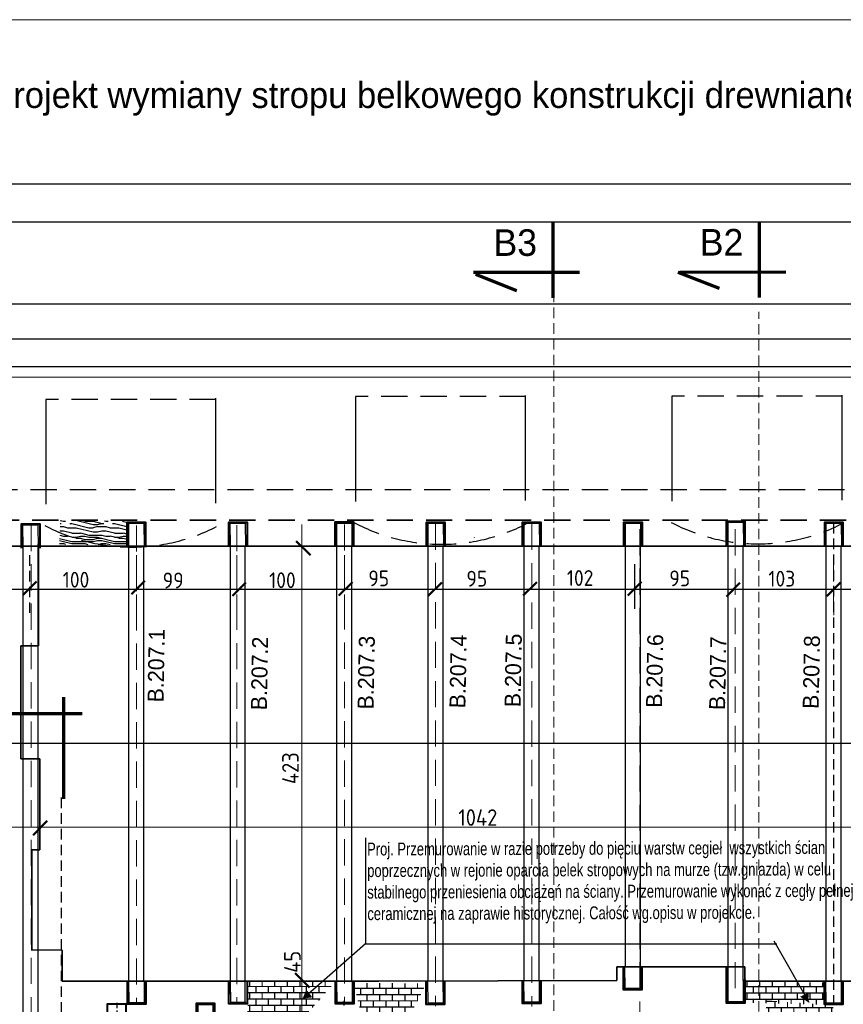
# Model space of a CAD drawing. Header units: millimetres. Extents: x 5545 to 136433, y -146986 to -36607.
# Tile 119 of 159: x 36951 to 37748, y -50291 to -49338. Entities that reach past the tile are written whole.
import ezdxf

# ---------------------------------------------------------------- set-up
doc = ezdxf.new("R2010")
doc.units = ezdxf.units.MM
doc.header["$LTSCALE"] = 8
doc.linetypes.add('VERDECKT', pattern=[9.525, 6.35, -3.175])
for name, color, linetype in [('5 WYMIAROWANIE', 253, 'Continuous'), ('Arc_opisy', 18, 'Continuous'), ('WYMIARY', 9, 'Continuous')]:
    doc.layers.add(name, color=color, linetype=linetype)
doc.layers.add('cegły_Nr_Pióra__61', color=7, linetype='Continuous', lineweight=20, true_color=0x6a6a6a)
doc.layers.add('GRUBA', color=74, linetype='Continuous', lineweight=50)
doc.layers.add('Standard', color=7, linetype='Continuous', lineweight=25)
doc.styles.add('BIKTG', font='BIKROMSW.SHX')
doc.styles.add('c20', font='simplex.shx', dxfattribs={"width": 0.7})
doc.styles.add('ISOCP', font='ISOCP.SHX')
doc.styles.add('TXT50', font='bikroms.shx', dxfattribs={"width": 0.75, "height": 10})
doc.dimstyles.new('Kopia c20_50.1', dxfattribs={"dimscale": 0.5, "dimtxt": 30, "dimasz": 20, "dimexe": 1.25, "dimexo": 0.625, "dimgap": 6, "dimtad": 1, "dimdec": 1, "dimrnd": 0.5, "dimtxsty": 'c20', "dimblk": 'ARCHTICK', "dimcen": 0, "dimse1": 1, "dimse2": 1, "dimclrt": 256, "dimadec": 0, "dimazin": 0, "dimtfac": 1, "dimtdec": 1, "dimtix": 1, "dimtmove": 1, "dimatfit": 3, "dimldrblk": 'ARCHTICK', "dimfxl": 1, "dimtfill": 1, "dimtfillclr": 2, "dimarcsym": 0})

# ---------------------------------------------------------------- blocks, each defined once
blk = doc.blocks.new('G$C3F39E6CC')
at = {"layer": 'Standard', "color": 28, "lineweight": 25, "ltscale": 2}
blk.add_line((2.68, 21.34), (2899.57, 21.34), dxfattribs=at)
blk = doc.blocks.new('_ArchTick')
at = {"color": 0, "linetype": 'ByBlock', "const_width": 0.15}
blk.add_lwpolyline([(-0.5, -0.5), (0.5, 0.5)], dxfattribs=at)
blk = doc.blocks.new('*D19728')
at = {"layer": 'Arc_opisy', "color": 0, "linetype": 'ByBlock', "lineweight": -2, "ltscale": 0.2}
blk.add_line((35430.63, -50037.89), (38053.78, -50037.89), dxfattribs=at)
at = {"layer": 'Defpoints', "color": 0}
for p in [(35430.63, -49822.75), (38053.78, -49822.53), (38053.78, -50037.89)]:
    blk.add_point(p, dxfattribs=at)
at = {"layer": 'Arc_opisy', "color": 0, "linetype": 'ByBlock', "lineweight": -2, "xscale": 10, "yscale": 10, "zscale": 10, "rotation": 180}
blk.add_blockref('_ArchTick', (35430.63, -50037.89), dxfattribs=at)
at = {"layer": 'Arc_opisy', "color": 0, "linetype": 'ByBlock', "lineweight": -2, "xscale": 10, "yscale": 10, "zscale": 10}
blk.add_blockref('_ArchTick', (38053.78, -50037.89), dxfattribs=at)
at = {"layer": 'Arc_opisy', "lineweight": 25, "ltscale": 0.1, "insert": (36706.13, -50025.61), "char_height": 15, "attachment_point": 5, "style": 'c20', "bg_fill": 3, "box_fill_scale": 1.1, "bg_fill_color": 256, "bg_fill_true_color": 13158600, "bg_fill_transparency": 0}
blk.add_mtext('2623', dxfattribs=at)
blk = doc.blocks.new('G$C2D5568B3')
at = {"layer": '5 WYMIAROWANIE', "lineweight": 15}
blk.add_hatch(color=7, dxfattribs=at).paths.add_polyline_path([(4.67, 8.25), (0, 0), (9.48, 0.08)])
blk = doc.blocks.new('G$CB5EE3834')
at = {"layer": 'Arc_opisy', "lineweight": 25, "ltscale": 0.2}
blk.add_blockref('G$C2D5568B3', (0, 0), dxfattribs=at)
blk = doc.blocks.new('G$C1A704194')
at = {"layer": 'Arc_opisy', "lineweight": 25, "ltscale": 0.2, "rotation": 43.91907581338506}
blk.add_blockref('G$CB5EE3834', (2.36, 0), dxfattribs=at)
blk = doc.blocks.new('G$C8C1C8AAF')
at = {"layer": 'Arc_opisy', "color": 170, "lineweight": 20, "ltscale": 0.5}
blk.add_line((0, 2926.26), (4156.38, 2926.26), dxfattribs=at)
blk = doc.blocks.new('G$C1C2C7789')
at = {"layer": 'Arc_opisy', "lineweight": 25, "ltscale": 0.1}
blk.add_blockref('G$C8C1C8AAF', (0, 0), dxfattribs=at)
blk = doc.blocks.new('G$CFA82744B')
at = {"layer": 'Arc_opisy', "color": 1, "lineweight": 25, "ltscale": 0.1}
blk.add_blockref('G$C1C2C7789', (0, 0), dxfattribs=at)
blk = doc.blocks.new('G$C6FC5BDFB')
at = {"layer": 'Arc_opisy', "color": 250, "lineweight": 40, "ltscale": 0.5}
blk.add_lwpolyline([(0, 25.37), (17.18, 25.37), (17.18, 0), (0, 0)], close=True, dxfattribs=at)
at = {"layer": 'Arc_opisy', "color": 250, "lineweight": 25, "ltscale": 0.5}
blk.add_lwpolyline([(1.31, 25.28), (15.64, 25.28), (15.69, 1.25), (1.61, 1.16)], close=True, dxfattribs=at)
blk = doc.blocks.new('G$C073F9CCE')
at = {"layer": 'Arc_opisy', "color": 250, "lineweight": 25, "ltscale": 0.5}
blk.add_blockref('G$C6FC5BDFB', (0, 0), dxfattribs=at)
blk = doc.blocks.new('G$CDDD254CC')
at = {"layer": 'Arc_opisy', "color": 250, "lineweight": 25, "ltscale": 0.5, "rotation": 180}
blk.add_blockref('G$C073F9CCE', (17.18, 25.37), dxfattribs=at)

msp = doc.modelspace()

# ---------------------------------------------------------------- hatches: boundary and pattern name
at = {"layer": 'Standard', "lineweight": 20, "ltscale": 0.5}
h = msp.add_hatch(dxfattribs=at)
h.set_pattern_fill('AR-B816C', color=250, scale=0.03, style=0)
h.paths.add_polyline_path([(37217.862, -50312.382), (37256.114, -50269.039), (37172.375, -50268.491), (37170.98, -50312.438)])
h = msp.add_hatch(dxfattribs=at)
h.set_pattern_fill('AR-B816C', color=250, scale=0.03, style=0)
h.set_pattern_definition([(0, (481.297, -0.1586), (6.096, 6.096), [11.90625, -0.28575]), (0, (475.201, 0.127), (6.096, 6.096), [11.90625, -0.28575]), (90, (481.297, -0.1586), (-6.096, 6.096), [-6.38175, 5.81025]), (90, (481.0114, -0.1586), (-6.096, 6.096), [-6.38175, 5.81025])])
h.paths.add_polyline_path([(37730.172, -50291.039), (37731.153, -50269.851), (37653.672, -50268.65), (37653.167, -50289.348)])
h = msp.add_hatch(dxfattribs=at)
h.set_pattern_fill('AR-B816C', color=250, scale=0.03, style=0)
h.set_pattern_definition([(0, (101.515, -1.713), (6.096, 6.096), [11.90625, -0.28575]), (0, (95.419, -1.427), (6.096, 6.096), [11.90625, -0.28575]), (90, (101.515, -1.713), (-6.096, 6.096), [-6.38175, 5.81025]), (90, (101.229, -1.713), (-6.096, 6.096), [-6.38175, 5.81025])])
h.paths.add_polyline_path([(37319.583, -50319.348), (37344.125, -50270.751), (37273.89, -50270.204), (37284.666, -50314.15)])
h = msp.add_hatch(dxfattribs=at)
h.set_pattern_fill('AR-B816C', color=250, scale=0.03, style=0)
h.set_pattern_definition([(0, (483.8585, -20.523), (6.096, 6.096), [11.90625, -0.28575]), (0, (477.7625, -20.237), (6.096, 6.096), [11.90625, -0.28575]), (90, (483.8585, -20.523), (-6.096, 6.096), [-6.38175, 5.81025]), (90, (483.573, -20.523), (-6.096, 6.096), [-6.38175, 5.81025])])
h.paths.add_polyline_path([(37738.501, -50319.726), (37737.82, -50291.579), (37673.325, -50287.497), (37672.021, -50318.979)])

# ---------------------------------------------------------------- linework, layer by layer
at = {"color": 250, "linetype": 'ByBlock', "lineweight": 50}
for p, q in [((36977.639, -50113.303), (36963.87, -50127.071)), ((37231.166, -50274.523), (37217.398, -50260.755))]:
    msp.add_line(p, q, dxfattribs=at)
at = {"layer": 'Arc_opisy', "color": 250, "linetype": 'VERDECKT', "lineweight": 25, "ltscale": 0.2}
for p, q in [((36991.166, -50090.626), (36991.166, -50324.523)), ((37264.821, -50292.046), (37264.821, -50287.382))]:
    msp.add_line(p, q, dxfattribs=at)
at = {"layer": 'Arc_opisy', "color": 250, "lineweight": 25, "ltscale": 0.1}
for p, q in [((37285.391, -50129.624), (37285.391, -50232.425)), ((37680.623, -50229.489), (37714.228, -50288.794)), ((37285.391, -50232.425), (37224.522, -50285.854)), ((37284.376, -50232.425), (37683.212, -50232.425))]:
    msp.add_line(p, q, dxfattribs=at)
at = {"layer": 'Arc_opisy', "color": 250, "lineweight": 25, "ltscale": 0.5}
for p, q in [((37650.781, -50266.937), (37650.829, -50288.269)), ((37650.829, -50288.269), (37636.326, -50288.362))]:
    msp.add_line(p, q, dxfattribs=at)
at = {"layer": 'Arc_opisy', "color": 250, "linetype": 'VERDECKT', "lineweight": 25, "ltscale": 0.1}
msp.add_line((37044.76, -50289.342), (37044.76, -50569.708), dxfattribs=at)
at = {"layer": 'Arc_opisy', "color": 250, "lineweight": 40, "ltscale": 0.5}
for points in [[(37552.775, -50254.139), (37552.775, -50276.759), (37535.075, -50276.759), (37535.075, -50254.137)], [(37652.365, -50266.937), (37652.365, -50289.557), (37634.666, -50289.557), (37634.666, -50254.302)], [(37072.913, -50268), (37072.913, -50290.62), (37055.213, -50290.62), (37055.213, -50267.998)], [(37171.061, -50268.376), (37171.061, -50290.321), (37153.362, -50290.321), (37153.362, -50268.376)], [(37274.048, -50268.368), (37274.048, -50290.248), (37256.348, -50290.248), (37256.348, -50268.376)], [(37361.979, -50268.285), (37361.979, -50290.905), (37344.279, -50290.905), (37344.279, -50268.283)], [(37455.048, -50267.451), (37455.048, -50290.071), (37437.349, -50290.071), (37437.349, -50267.449)], [(37747.177, -50268.415), (37747.177, -50291.035), (37729.477, -50291.035), (37729.477, -50268.413)], [(37035.747, -50312.467), (37035.747, -50290.268), (37053.446, -50290.268), (37053.446, -50312.467)]]:
    msp.add_lwpolyline(points, dxfattribs=at)
at = {"layer": 'Arc_opisy', "color": 250, "lineweight": 25, "ltscale": 0.5}
for points in [[(37551.191, -50254.139), (37551.239, -50275.471), (37536.735, -50275.564), (37536.465, -50254.137)], [(37071.329, -50267.999), (37071.377, -50289.331), (37056.873, -50289.425), (37056.603, -50267.998)], [(37169.478, -50289.033), (37169.526, -50289.033), (37155.022, -50289.126), (37154.76, -50268.376)], [(37272.466, -50268.373), (37272.512, -50288.96), (37258.009, -50289.053), (37257.748, -50268.376)], [(37360.395, -50268.285), (37360.443, -50289.617), (37345.94, -50289.71), (37345.669, -50268.283)], [(37453.465, -50267.451), (37453.513, -50288.783), (37439.009, -50288.876), (37438.739, -50267.449)], [(37745.593, -50268.415), (37745.641, -50289.747), (37731.137, -50289.84), (37730.867, -50268.413)]]:
    msp.add_lwpolyline(points, dxfattribs=at)
at = {"layer": 'Standard', "color": 250, "lineweight": 25, "ltscale": 2}
for p, q in [((35249.243, -49533.198), (38233.041, -49533.198)), ((38242.836, -49612.976), (35257.787, -49612.976))]:
    msp.add_line(p, q, dxfattribs=at)
at = {"layer": 'Standard', "color": 250, "lineweight": 70}
for p, q in [((37467.038, -49606.957), (37467.038, -49533.345)), ((37666.595, -49606.655), (37666.595, -49533.042)), ((37492.54, -49582.38), (37389.968, -49582.553)), ((37587.611, -49581.952), (37627.532, -49597.627)), ((37692.097, -49582.078), (37589.525, -49582.25)), ((37391.718, -49584.145), (37431.639, -49599.82))]:
    msp.add_line(p, q, dxfattribs=at)
at = {"layer": 'Standard', "color": 250, "lineweight": 25}
for p, q in [((35279.674, -49646.465), (38218.701, -49646.465)), ((35279.674, -49646.465), (38218.701, -49646.465)), ((35306.791, -49673.382), (38217.995, -49673.382)), ((35306.791, -49673.382), (38217.995, -49673.382))]:
    msp.add_line(p, q, dxfattribs=at)
at = {"layer": 'Standard', "color": 250, "lineweight": 25, "ltscale": 0.5}
msp.add_line((36081.63, -49684.315), (38179.159, -49683.202), dxfattribs=at)
msp.add_line((36081.63, -49684.315), (38179.159, -49683.202), dxfattribs=at)
at = {"layer": 'Standard', "color": 250, "linetype": 'VERDECKT', "lineweight": 25, "ltscale": 0.5}
for p, q in [((37140.728, -49705.205), (36976.04, -49705.205)), ((37440.314, -49702.528), (37275.625, -49702.528)), ((37746.434, -49702.086), (37581.745, -49702.086)), ((38091.634, -49792.653), (35399.883, -49792.653))]:
    msp.add_line(p, q, dxfattribs=at)
at = {"layer": 'Standard', "color": 250, "lineweight": 35}
for p, q in [((36970.298, -50053.128), (36952.159, -50053.128)), ((36970.298, -50053.128), (36952.159, -50053.128)), ((36962.567, -50141.169), (36970.298, -50141.169)), ((36962.567, -50141.169), (36970.298, -50141.169)), ((36962.614, -50238.877), (36962.614, -50141.169)), ((36962.325, -50238.095), (36991.867, -50238.466)), ((36962.325, -50238.095), (36991.867, -50238.466)), ((36991.867, -50238.466), (36991.867, -50268.376)), ((36991.867, -50238.466), (36991.867, -50268.376)), ((37652.322, -50254.398), (37528.703, -50254.398)), ((37528.703, -50254.398), (37528.703, -50267.665)), ((37652.322, -50254.398), (37528.703, -50254.398)), ((37528.703, -50254.398), (37528.703, -50267.665)), ((37652.322, -50268.569), (37652.322, -50254.398)), ((37652.322, -50268.569), (37652.322, -50254.398)), ((36991.867, -50268.376), (37298.201, -50268.376)), ((36991.867, -50268.376), (37298.201, -50268.376)), ((37528.703, -50267.665), (37298.201, -50268.376)), ((37528.703, -50267.665), (37298.201, -50268.376)), ((38036.134, -50268.569), (37652.322, -50268.569)), ((38036.134, -50268.569), (37652.322, -50268.569))]:
    msp.add_line(p, q, dxfattribs=at)
at = {"layer": 'Standard', "color": 250, "lineweight": 35, "ltscale": 0.5}
msp.add_line((36970.298, -50053.128), (36970.298, -50141.169), dxfattribs=at)
at = {"layer": 'Standard', "color": 250, "lineweight": 20}
msp.add_line((35435.709, -50119.237), (38036.988, -50119.237), dxfattribs=at)
at = {"layer": 'Standard', "color": 250, "linetype": 'VERDECKT', "lineweight": 25}
msp.add_line((36962.614, -50238.877), (36962.614, -50141.169), dxfattribs=at)

# ---------------------------------------------------------------- block references
at = {"layer": 'Arc_opisy', "color": 250, "linetype": 'ByBlock', "lineweight": 25, "ltscale": 0.2, "xscale": 1.03, "yscale": 1.03, "zscale": 1.03}
msp.add_blockref('G$C3F39E6CC', (35268.333, -49518.507), dxfattribs=at)
at = {"layer": 'Arc_opisy', "lineweight": 25, "ltscale": 0.2}
for p, rotation in [((37230.429, -50275.592), 203.0088700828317), ((37711.926, -50290.332), 41.68557181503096)]:
    msp.add_blockref('G$C1A704194', p, dxfattribs=dict(at, rotation=rotation))
at = {"layer": 'Arc_opisy', "color": 250, "lineweight": 25, "ltscale": 0.5}
msp.add_blockref('G$CDDD254CC', (37122.107, -50315.072), dxfattribs=at)

# ---------------------------------------------------------------- texts
at = {"layer": 'cegły_Nr_Pióra__61', "color": 250, "lineweight": 25, "ltscale": 50, "insert": (37286.93, -50117.654), "char_height": 10, "width": 504.60816, "attachment_point": 1, "rotation": 0.206287, "style": 'TXT50'}
msp.add_mtext('{\\C0;\\P\\H1.25x;Proj. Przemurowanie w razie potrzeby do pięciu warstw cegieł  wszystkich ścian poprzecznych w rejonie oparcia belek stropowych na murze (tzw.gniazda) w celu stabilnego przeniesienia obciążeń na ściany. Przemurowanie wykonać z cegły pełnej ceramicznej na zaprawie historycznej. Całość wg.opisu w projekcie.\\P\\P}', dxfattribs=at)
at = {"layer": 'GRUBA', "color": 250, "style": 'BIKTG'}
for s, height, p in [('Projekt wymiany stropu belkowego konstrukcji drewnianej nad poddaszem skala 1:50', 25, (36922.384, -49423.104)), ('B3', 25.75, (37409.26, -49566.316)), ('B2', 25.75, (37608.817, -49566.014))]:
    msp.add_text(s, height=height, dxfattribs=at).set_placement(p)
at = {"layer": 'Standard', "color": 250, "linetype": 'Continuous', "lineweight": 25, "style": 'ISOCP'}
msp.add_text('1042', height=16.05, dxfattribs=at).set_placement((37375.217, -50118.038))
msp.add_text('45', height=16.05, rotation=90, dxfattribs=at).set_placement((37222.768, -50260.353))

# ---------------------------------------------------------------- dimensions: what is measured, and where the dimension line sits
at = {"layer": 'Arc_opisy', "color": 250, "linetype": 'ByBlock', "lineweight": 25, "ltscale": 0.2}
dim = msp.add_linear_dim(base=(38053.776, -50037.891), p1=(35430.63, -49822.747), p2=(38053.776, -49822.526), dimstyle='Kopia c20_50.1', dxfattribs=at)
dim.commit()
dim.dimension.update_dxf_attribs({"geometry": '*D19728', "text_midpoint": (36706.131, -50036.107), "dimtype": 160})

# ---------------------------------------------------------------- next in the draw order: hatches: boundary and pattern name
at = {"layer": 'Arc_opisy', "lineweight": 25, "ltscale": 0.2}
h = msp.add_hatch(dxfattribs=at)
h.set_pattern_fill('panel', color=250, scale=41.2, style=0, pattern_type=2)
h.set_pattern_definition([(0, (-1771.917, -1707.85), (0, 41.2), [8.24, -12.36, 4.12, -16.48]), (0, (-1743.077, -1706.82), (0, 41.2), [8.24, -32.96]), (0, (-1747.197, -1704.76), (0, 41.2), [4.12, -37.08]), (0, (-1769.857, -1703.73), (0, 41.2), [2.06, -28.84, 2.06, -8.24]), (0, (-1755.437, -1701.67), (0, 41.2), [8.24, -12.36, 2.06, -18.54]), (0, (-1765.737, -1700.64), (0, 41.2), [6.18, -35.02]), (0, (-1755.437, -1699.61), (0, 41.2), [12.36, -28.84]), (0, (-1767.797, -1698.58), (0, 41.2), [8.24, -32.96]), (0, (-1751.317, -1697.55), (0, 41.2), [20.6, -20.6]), (0, (-1763.677, -1695.49), (0, 41.2), [4.12, -12.36, 8.24, -16.48]), (0, (-1734.837, -1694.46), (0, 41.2), [8.24, -32.96]), (0, (-1743.077, -1693.43), (0, 41.2), [4.12, -37.08]), (0, (-1751.317, -1692.4), (0, 41.2), [4.12, -37.08]), (0, (-1771.917, -1691.37), (0, 41.2), [8.24, -32.96]), (0, (-1751.317, -1690.34), (0, 41.2), [8.24, -32.96]), (0, (-1751.317, -1688.28), (0, 41.2), [8.24, -8.24, 8.24, -16.48]), (0, (-1759.557, -1686.22), (0, 41.2), [4.12, -20.6, 8.24, -8.24]), (0, (-1751.317, -1685.19), (0, 41.2), [12.36, -28.84]), (0, (-1751.317, -1683.13), (0, 41.2), [8.24, -32.96]), (0, (-1767.797, -1682.1), (0, 41.2), [12.36, -16.48, 4.12, -8.24]), (0, (-1767.797, -1680.04), (0, 41.2), [20.6, -20.6]), (0, (-1743.077, -1679.01), (0, 41.2), [4.12, -37.08]), (0, (-1755.437, -1677.98), (0, 41.2), [8.24, -32.96]), (0, (-1763.677, -1676.95), (0, 41.2), [4.12, -16.48, 4.12, -16.48]), (0, (-1767.797, -1675.92), (0, 41.2), [4.12, -12.36, 8.24, -16.48]), (0, (-1759.557, -1674.89), (0, 41.2), [4.12, -20.6, 4.12, -12.36]), (0, (-1751.317, -1673.86), (0, 41.2), [12.36, -28.84]), (0, (-1767.797, -1671.8), (0, 41.2), [8.24, -32.96]), (0, (-1747.197, -1670.77), (0, 41.2), [4.12, -37.08]), (0, (-1738.957, -1669.74), (0, 41.2), [4.12, -37.08]), (14.036243, (-1743.077, -1704.76), (41.2, -2e-09), [4.2436, -165.628348]), (14.036243, (-1738.957, -1695.49), (41.2, -2e-09), [4.2436, -165.628348]), (14.036243, (-1743.077, -1670.77), (41.2, -2e-09), [4.2436, -165.628348]), (14.036243, (-1755.437, -1686.22), (41.2, -2e-09), [4.2436, -165.628348]), (14.036243, (-1747.197, -1680.04), (41.2, -2e-09), [4.2436, -165.628348]), (14.036243, (-1743.077, -1683.13), (41.2, -2e-09), [4.2436, -165.628348]), (14.036243, (-1763.677, -1675.92), (41.2, -2e-09), [4.2436, -165.628348]), (14.036243, (-1747.197, -1677.98), (41.2, -2e-09), [4.2436, -165.628348]), (14.036243, (-1738.957, -1693.43), (41.2, -2e-09), [8.4872, -161.384748]), (14.036243, (-1743.077, -1690.34), (41.2, -2e-09), [8.4872, -161.384748]), (14.036243, (-1743.077, -1688.28), (41.2, -2e-09), [8.4872, -161.384748]), (165.963757, (-1755.437, -1701.67), (-41.2, -2e-09), [4.2436, -8.4872, 4.2436, -152.897548]), (165.963757, (-1763.677, -1695.49), (-41.2, -2e-09), [4.2436, -165.628348]), (165.963757, (-1763.677, -1676.95), (-41.2, -2e-09), [8.4872, -161.384748]), (194.036243, (-1743.077, -1706.82), (-41.2, 2e-09), [4.2436, -165.628348]), (345.963757, (-1734.837, -1706.82), (41.2, 2e-09), [4.2436, -165.628348]), (345.963757, (-1747.197, -1692.4), (41.2, 2e-09), [4.2436, -165.628348]), (345.963757, (-1738.957, -1685.19), (41.2, 2e-09), [4.2436, -165.628348]), (345.963757, (-1755.437, -1682.1), (41.2, 2e-09), [4.2436, -165.628348]), (345.963757, (-1759.557, -1676.95), (41.2, 2e-09), [4.2436, -165.628348]), (345.963757, (-1755.437, -1674.89), (41.2, 2e-09), [4.2436, -165.628348]), (345.963757, (-1755.437, -1682.1), (41.2, 2e-09), [4.2436, -165.628348]), (345.963757, (-1743.077, -1675.92), (41.2, 2e-09), [16.9744, -152.897548]), (345.963757, (-1767.797, -1703.73), (41.2, 2e-09), [16.9744, -152.897548]), (345.963757, (-1763.677, -1700.64), (41.2, 2e-09), [16.9744, -152.897548]), (345.963757, (-1759.557, -1698.58), (41.2, 2e-09), [4.2436, -8.4872, 8.4872, -148.653948]), (345.963757, (-1759.557, -1695.49), (41.2, 2e-09), [8.4872, -8.4872, 8.4872, -144.410348]), (345.963757, (-1763.677, -1691.37), (41.2, 2e-09), [16.9744, -152.897548]), (345.963757, (-1767.797, -1688.28), (41.2, 2e-09), [16.9744, -152.897548]), (345.963757, (-1767.797, -1686.22), (41.2, 2e-09), [16.9744, -152.897548]), (345.963757, (-1738.957, -1673.86), (41.2, 2e-09), [4.2436, -165.628348]), (345.963768, (-1734.837, -1669.74), (41.2, 7.9e-06), [8.4872, -161.384748]), (345.963768, (-1759.557, -1671.8), (41.2, 7.9e-06), [8.4872, -161.384748]), (345.963758, (-1763.677, -1707.85), (41.2, 7e-07), [16.9744, -152.897548]), (345.963758, (-1738.957, -1679.01), (41.2, 7e-07), [12.7308, -157.141148]), (345.963758, (-1734.837, -1682.1), (41.2, 7e-07), [25.4616, -144.410348])])
h.paths.add_polyline_path([(36990.217, -49822.251), (36989.267, -49845.35), (37054.92, -49846.022), (37054.24, -49823.138)])

# ---------------------------------------------------------------- next in the draw order: linework, layer by layer
at = {"color": 250, "linetype": 'ByBlock', "lineweight": 50}
for p, q in [((37232.124, -49856.136), (37218.356, -49842.367)), ((36967.232, -49881.417), (36954.107, -49894.542)), ((37072.08, -49880.767), (37058.955, -49893.892)), ((37169.751, -49882.392), (37156.626, -49895.517)), ((37272.77, -49882.067), (37259.645, -49895.192)), ((37359.216, -49882.392), (37346.091, -49895.517)), ((37451.186, -49882.067), (37438.061, -49895.192)), ((37552.492, -49881.904), (37539.367, -49895.029)), ((37647.712, -49882.879), (37634.587, -49896.004)), ((37744.882, -49882.554), (37731.757, -49895.679))]:
    msp.add_line(p, q, dxfattribs=at)
at = {"layer": 'Arc_opisy', "color": 250, "linetype": 'VERDECKT', "lineweight": 20, "ltscale": 0.2}
for p, q in [((37467.541, -51257.174), (37467.541, -49593.963)), ((37665.937, -51242.705), (37665.937, -49620.521))]:
    msp.add_line(p, q, dxfattribs=at)
at = {"layer": 'Arc_opisy', "color": 250, "linetype": 'VERDECKT', "lineweight": 20, "ltscale": 0.5}
for p, q in [((36962.019, -49826.645), (36962.019, -50591.743)), ((37064.028, -49827.223), (37064.028, -50291.062)), ((37160.894, -49826.829), (37160.894, -50290.315)), ((37265.202, -49826.258), (37265.202, -50288.899)), ((37353.097, -49825.485), (37353.097, -50292.732)), ((37446.237, -49825.584), (37446.237, -50292.831)), ((37550.843, -49830.897), (37550.843, -50592.753)), ((37643.219, -49830.829), (37643.219, -50284.579)), ((37064.033, -49856.074), (37064.033, -49914.064)), ((37160.988, -49856.074), (37160.988, -49914.064)), ((37265.24, -49856.074), (37265.24, -49914.064)), ((37738.197, -49856.074), (37738.391, -49914.064))]:
    msp.add_line(p, q, dxfattribs=at)
at = {"layer": 'Arc_opisy', "color": 250, "lineweight": 20, "ltscale": 0.5}
msp.add_line((37223.834, -49826.273), (37223.834, -50578.693), dxfattribs=at)
at = {"layer": 'Arc_opisy', "color": 250, "linetype": 'VERDECKT', "lineweight": 25, "ltscale": 0.2}
for p, q in [((37738.292, -49824.788), (37738.292, -50290.674)), ((36960.465, -49856.074), (36960.468, -49914.064))]:
    msp.add_line(p, q, dxfattribs=at)
at = {"layer": 'Arc_opisy', "color": 250, "lineweight": 40, "ltscale": 0.5}
for points in [[(36952.533, -49849.119), (36952.533, -49825.629), (36970.233, -49825.629), (36970.233, -49849.119)], [(37054.942, -49847.453), (37054.942, -49823.963), (37072.641, -49823.963), (37072.641, -49847.453)], [(37153.108, -49847.457), (37153.108, -49823.967), (37170.807, -49823.967), (37170.807, -49847.457)], [(37256.043, -49847.398), (37256.043, -49823.908), (37273.742, -49823.908), (37273.742, -49847.398)], [(37344.497, -49847.444), (37344.497, -49823.955), (37362.196, -49823.955), (37362.196, -49847.444)], [(37437.319, -49847.446), (37437.319, -49823.956), (37455.019, -49823.956), (37455.019, -49847.446)], [(37535.342, -49847.477), (37535.342, -49823.987), (37553.042, -49823.987), (37553.042, -49847.477)], [(37634.778, -49846.457), (37634.778, -49822.967), (37652.478, -49822.967), (37652.478, -49846.457)], [(37729.651, -49847.441), (37729.651, -49823.952), (37747.35, -49823.952), (37747.35, -49847.441)]]:
    msp.add_lwpolyline(points, dxfattribs=at)
at = {"layer": 'Arc_opisy', "color": 250, "lineweight": 25, "ltscale": 0.5}
for points in [[(36954.119, -49849.119), (36954.069, -49826.917), (36968.572, -49826.824), (36968.853, -49849.119)], [(37056.528, -49847.453), (37056.478, -49825.251), (37070.981, -49825.158), (37071.262, -49847.453)], [(37154.693, -49847.457), (37154.643, -49825.256), (37169.147, -49825.162), (37169.428, -49847.457)], [(37257.628, -49847.398), (37257.578, -49825.197), (37272.082, -49825.103), (37272.363, -49847.398)], [(37346.082, -49847.444), (37346.033, -49825.243), (37360.536, -49825.15), (37360.817, -49847.444)], [(37438.905, -49847.446), (37438.855, -49825.244), (37453.358, -49825.151), (37453.639, -49847.446)], [(37536.928, -49847.477), (37536.878, -49825.275), (37551.382, -49825.182), (37551.663, -49847.477)], [(37636.364, -49846.457), (37636.314, -49824.256), (37650.817, -49824.162), (37651.099, -49846.457)], [(37731.236, -49847.441), (37731.187, -49825.24), (37745.69, -49825.147), (37745.971, -49847.441)]]:
    msp.add_lwpolyline(points, dxfattribs=at)
at = {"layer": 'Standard', "color": 250, "linetype": 'VERDECKT', "lineweight": 25, "ltscale": 2}
for p, q in [((36976.04, -49705.205), (36976.04, -49828.052)), ((37140.393, -49704.201), (37140.393, -49827.383)), ((37275.625, -49702.528), (37275.625, -49825.374)), ((37439.979, -49701.523), (37439.979, -49824.705)), ((37581.745, -49702.086), (37581.745, -49824.933)), ((37746.099, -49701.081), (37746.099, -49824.263))]:
    msp.add_line(p, q, dxfattribs=at)
at = {"layer": 'Standard', "color": 250, "linetype": 'VERDECKT', "lineweight": 35, "ltscale": 0.5}
msp.add_line((38055.226, -49822.112), (35429.19, -49822.112), dxfattribs=at)
at = {"layer": 'Standard', "color": 250, "lineweight": 25, "ltscale": 2}
for p, q in [((37390.871, -49839.208), (37390.871, -49838.937)), ((37390.871, -49839.208), (37390.871, -49838.937)), ((37536.934, -50254.398), (37536.934, -49839.208)), ((37536.934, -50254.398), (37536.934, -49839.208)), ((37636.364, -50288.617), (37636.364, -49838.255)), ((37636.364, -50288.617), (37636.364, -49838.255)), ((37731.225, -50268.569), (37731.225, -49839.208)), ((37731.225, -50268.569), (37731.225, -49839.208)), ((36954.385, -50572.587), (36954.385, -49844.929)), ((36954.385, -50572.587), (36954.385, -49848.723)), ((36968.805, -50572.605), (36968.805, -49844.929)), ((36968.805, -50572.605), (36968.805, -49844.929)), ((37056.568, -50268.376), (37056.568, -49847.257)), ((37056.568, -50268.376), (37056.568, -49847.257)), ((37070.988, -50268.376), (37070.988, -49847.447)), ((37070.988, -50268.376), (37070.988, -49847.447)), ((37154.75, -50281.066), (37154.75, -49847.447)), ((37154.75, -50281.066), (37154.75, -49847.447)), ((37169.17, -50289.034), (37169.17, -49847.447)), ((37169.17, -50289.034), (37169.17, -49847.447)), ((37257.865, -50268.376), (37257.865, -49847.374)), ((37257.865, -50268.376), (37257.865, -49847.374)), ((37272.285, -50268.373), (37272.285, -49847.447)), ((37272.285, -50268.373), (37272.285, -49847.447)), ((37346.14, -50268.135), (37346.14, -49847.323)), ((37346.14, -50268.135), (37346.14, -49847.323)), ((37360.496, -50268.09), (37360.496, -49847.447)), ((37360.496, -50268.09), (37360.496, -49847.447)), ((37438.882, -50267.839), (37438.882, -49847.39)), ((37438.882, -50267.839), (37438.882, -49847.39)), ((37453.302, -50267.794), (37453.302, -49847.447)), ((37453.302, -50267.794), (37453.302, -49847.447)), ((37551.354, -50254.398), (37551.354, -49847.447)), ((37551.354, -50254.398), (37551.354, -49847.447)), ((37650.784, -50267.616), (37650.784, -49846.494)), ((37650.784, -50267.616), (37650.784, -49846.494)), ((37745.645, -50268.569), (37745.645, -49847.447)), ((37745.645, -50268.569), (37745.645, -49847.447)), ((37545.553, -49864.897), (37545.553, -49908.119)), ((35409.715, -49888.935), (38052.044, -49888.935))]:
    msp.add_line(p, q, dxfattribs=at)
at = {"layer": 'Standard', "color": 250, "lineweight": 35, "ltscale": 0.5}
for p, q in [((36768.926, -49847.408), (36968.454, -49847.408)), ((36969.062, -49847.447), (38036.134, -49847.447)), ((36969.062, -49847.447), (36969.062, -49943.68))]:
    msp.add_line(p, q, dxfattribs=at)
at = {"layer": 'Standard', "color": 250, "lineweight": 35}
for p, q in [((36952.159, -50053.128), (36952.159, -49943.68)), ((36952.159, -49943.68), (36969.062, -49943.68)), ((36952.159, -50053.128), (36952.159, -49943.68)), ((36952.159, -49943.68), (36969.062, -49943.68))]:
    msp.add_line(p, q, dxfattribs=at)
at = {"layer": 'Standard', "color": 250, "lineweight": 70}
for p, q in [((36993.41, -49993.461), (36993.41, -50092.023)), ((36938.853, -50009.405), (37011.325, -50009.405))]:
    msp.add_line(p, q, dxfattribs=at)
at = {"layer": 'Standard', "color": 250, "linetype": 'VERDECKT', "lineweight": 25, "ltscale": 0.5}
for centre in [(37059.348, -49668.47), (37358.934, -49665.792), (37665.054, -49665.35)]:
    msp.add_arc(centre, 179.738, 242.145666, 297.161248, dxfattribs=at)

# ---------------------------------------------------------------- next in the draw order: block references
at = {"layer": 'Arc_opisy', "color": 250, "lineweight": 25, "ltscale": 0.1}
msp.add_blockref('G$CFA82744B', (35027.343, -52263.923), dxfattribs=at)

# ---------------------------------------------------------------- next in the draw order: texts
at = {"layer": 'Standard', "color": 250, "linetype": 'Continuous', "lineweight": 25, "style": 'ISOCP'}
for s, p in [('100', (36992.535, -49887.434)), ('99', (37089.266, -49888.178)), ('100', (37192.219, -49887.924)), ('95', (37288.169, -49886.131)), ('95', (37383.064, -49886.456)), ('102', (37480.234, -49885.806)), ('95', (37579.354, -49886.131)), ('103', (37675.224, -49886.456))]:
    msp.add_text(s, height=15.3, dxfattribs=at).set_placement(p)
msp.add_text('423', height=16.05, rotation=90, dxfattribs=at).set_placement((37220.839, -50077.673))
at = {"layer": 'WYMIARY', "color": 250, "char_height": 15.45, "attachment_point": 1, "rotation": 88.91764}
for s, insert in [('B.207.1', (37074.541, -49998.293)), ('B.207.2', (37174.498, -50005.97)), ('B.207.3', (37277.71, -50005.14)), ('B.207.4', (37366.625, -50004.059)), ('B.207.5', (37419.932, -50002.998)), ('B.207.6', (37556.773, -50003.561)), ('B.207.7', (37617.819, -50005.765)), ('B.207.8', (37708.375, -50004.653))]:
    msp.add_mtext_dynamic_manual_height_columns(s, width=1617.92511, gutter_width=12.5, heights=[0], dxfattribs=dict(at, insert=insert)).dxf.set("width", 1666.46286)

doc.saveas('drawing.dxf')
